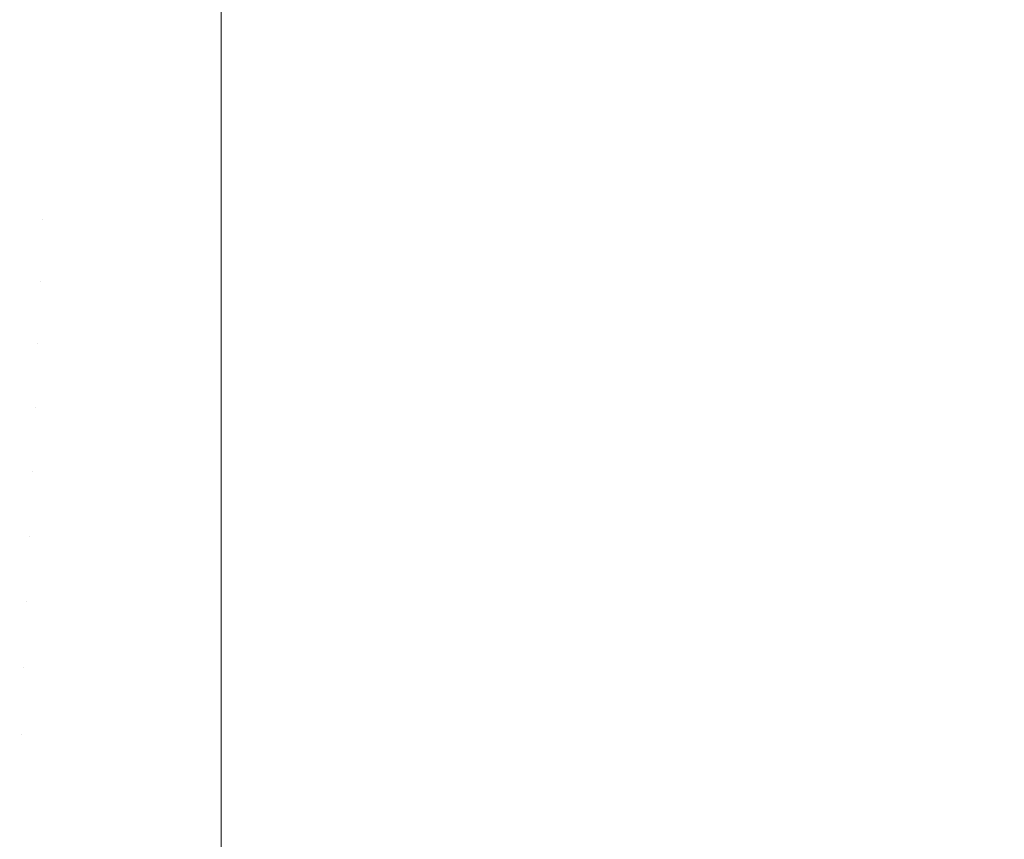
# Model space of a CAD drawing. Header units: centimetres. Extents: x -26 to 27.3, y 37.2 to 39.
# Tile 113 of 256: x -7.8722 to -7.8113, y 37.4024 to 37.4531. Entities that reach past the tile are written whole.
import ezdxf

# ---------------------------------------------------------------- set-up
doc = ezdxf.new("R2010")
doc.units = ezdxf.units.CM
doc.header["$LTSCALE"] = 2.54
doc.layers.add('Lucido design-1', color=7, linetype='Continuous')

# ---------------------------------------------------------------- blocks, each defined once
blk = doc.blocks.new('Gruppo-6-1')
at = {"color": 7, "linetype": 'Continuous', "lineweight": 9}
for points in [[(-25.859734, 38.900112, -349.282667), (-25.859734, 37.300112, -349.282667), (27.240266, 37.300112, -349.282667), (27.240266, 38.900112, -349.282667)], [(-25.859734, 38.900112, -373.24943), (-25.859734, 37.300112, -373.24943), (27.240266, 37.300112, -373.24943), (27.240266, 38.900112, -373.24943)]]:
    blk.add_3dface(points, dxfattribs=at)
for points, invisible_edges in [([(-7.87029, 37.451597, -350.068529), (-7.880828, 37.452269, -350.068529), (-7.880534, 37.455732, -350.066356), (-7.870143, 37.455069, -350.066356)], 15), ([(-7.87029, 37.451597, -374.035292), (-7.880828, 37.452269, -374.035292), (-7.880534, 37.455732, -374.033119), (-7.870143, 37.455069, -374.033119)], 15), ([(-7.859734, 37.453833, -350.066991), (-7.859734, 37.451373, -350.068529), (-7.87029, 37.451597, -350.068529), (-7.870143, 37.455069, -350.066356)], 14), ([(-7.859734, 37.453833, -374.033754), (-7.859734, 37.451373, -374.035292), (-7.87029, 37.451597, -374.035292), (-7.870143, 37.455069, -374.033119)], 14), ([(-7.859734, 37.451373, -350.068529), (-7.859734, 37.453833, -350.066991), (9.240266, 37.453833, -350.066991), (9.240266, 37.451373, -350.068529)], 10), ([(-7.859734, 37.451373, -374.035292), (-7.859734, 37.453833, -374.033754), (9.240266, 37.453833, -374.033754), (9.240266, 37.451373, -374.035292)], 10), ([(-7.870442, 37.448036, -350.070559), (-7.881131, 37.448718, -350.070559), (-7.880828, 37.452269, -350.068529), (-7.87029, 37.451597, -350.068529)], 15), ([(-7.870442, 37.448036, -374.037322), (-7.881131, 37.448718, -374.037322), (-7.880828, 37.452269, -374.035292), (-7.87029, 37.451597, -374.035292)], 15), ([(-7.859734, 37.450102, -350.069252), (-7.859734, 37.447809, -350.070559), (-7.870442, 37.448036, -350.070559), (-7.87029, 37.451597, -350.068529)], 14), ([(-7.859734, 37.450102, -374.036015), (-7.859734, 37.447809, -374.037322), (-7.870442, 37.448036, -374.037322), (-7.87029, 37.451597, -374.035292)], 14), ([(-7.87029, 37.451597, -350.068529), (-7.859734, 37.451373, -350.068529), (-7.859734, 37.450102, -350.069252)], 9), ([(-7.87029, 37.451597, -374.035292), (-7.859734, 37.451373, -374.035292), (-7.859734, 37.450102, -374.036015)], 9), ([(9.240266, 37.451373, -350.068529), (9.240266, 37.450102, -350.069252), (-7.859734, 37.450102, -350.069252), (-7.859734, 37.451373, -350.068529)], 10), ([(9.240266, 37.451373, -374.035292), (9.240266, 37.450102, -374.036015), (-7.859734, 37.450102, -374.036015), (-7.859734, 37.451373, -374.035292)], 10), ([(-7.859734, 37.447809, -350.070559), (-7.859734, 37.450102, -350.069252), (9.240266, 37.450102, -350.069252), (9.240266, 37.447809, -350.070559)], 10), ([(-7.859734, 37.447809, -374.037322), (-7.859734, 37.450102, -374.036015), (9.240266, 37.450102, -374.036015), (9.240266, 37.447809, -374.037322)], 10), ([(-7.870597, 37.444392, -350.072442), (-7.88144, 37.445083, -350.072442), (-7.881131, 37.448718, -350.070559), (-7.870442, 37.448036, -350.070559)], 15), ([(-7.870597, 37.444392, -374.039205), (-7.88144, 37.445083, -374.039205), (-7.881131, 37.448718, -374.037322), (-7.870442, 37.448036, -374.037322)], 15), ([(-7.859734, 37.446277, -350.07135), (-7.859734, 37.444161, -350.072442), (-7.870597, 37.444392, -350.072442), (-7.870442, 37.448036, -350.070559)], 14), ([(-7.859734, 37.446277, -374.038113), (-7.859734, 37.444161, -374.039205), (-7.870597, 37.444392, -374.039205), (-7.870442, 37.448036, -374.037322)], 14), ([(-7.870442, 37.448036, -350.070559), (-7.859734, 37.447809, -350.070559), (-7.859734, 37.446277, -350.07135)], 9), ([(-7.870442, 37.448036, -374.037322), (-7.859734, 37.447809, -374.037322), (-7.859734, 37.446277, -374.038113)], 9), ([(9.240266, 37.447809, -350.070559), (9.240266, 37.446277, -350.07135), (-7.859734, 37.446277, -350.07135), (-7.859734, 37.447809, -350.070559)], 10), ([(9.240266, 37.447809, -374.037322), (9.240266, 37.446277, -374.038113), (-7.859734, 37.446277, -374.038113), (-7.859734, 37.447809, -374.037322)], 10), ([(-7.859734, 37.444161, -350.072442), (-7.859734, 37.446277, -350.07135), (9.240266, 37.446277, -350.07135), (9.240266, 37.444161, -350.072442)], 10), ([(-7.859734, 37.444161, -374.039205), (-7.859734, 37.446277, -374.038113), (9.240266, 37.446277, -374.038113), (9.240266, 37.444161, -374.039205)], 10), ([(-7.870755, 37.44067, -350.074176), (-7.881756, 37.441371, -350.074176), (-7.88144, 37.445083, -350.072442), (-7.870597, 37.444392, -350.072442)], 15), ([(-7.870755, 37.44067, -374.040939), (-7.881756, 37.441371, -374.040939), (-7.88144, 37.445083, -374.039205), (-7.870597, 37.444392, -374.039205)], 15), ([(-7.870755, 37.44067, -350.074176), (-7.870597, 37.444392, -350.072442), (-7.859734, 37.444161, -350.072442), (-7.859734, 37.442365, -350.073278)], 11), ([(-7.870755, 37.44067, -374.040939), (-7.870597, 37.444392, -374.039205), (-7.859734, 37.444161, -374.039205), (-7.859734, 37.442365, -374.040041)], 11), ([(9.240266, 37.444161, -350.072442), (9.240266, 37.442365, -350.073278), (-7.859734, 37.442365, -350.073278), (-7.859734, 37.444161, -350.072442)], 10), ([(9.240266, 37.444161, -374.039205), (9.240266, 37.442365, -374.040041), (-7.859734, 37.442365, -374.040041), (-7.859734, 37.444161, -374.039205)], 10), ([(-7.859734, 37.442365, -350.073278), (-7.859734, 37.440436, -350.074176), (-7.870755, 37.44067, -350.074176)], 10), ([(-7.859734, 37.442365, -374.040041), (-7.859734, 37.440436, -374.040939), (-7.870755, 37.44067, -374.040939)], 10), ([(-7.859734, 37.440436, -350.074176), (-7.859734, 37.442365, -350.073278), (9.240266, 37.442365, -350.073278), (9.240266, 37.440436, -350.074176)], 10), ([(-7.859734, 37.440436, -374.040939), (-7.859734, 37.442365, -374.040041), (9.240266, 37.442365, -374.040041), (9.240266, 37.440436, -374.040939)], 10), ([(-7.870916, 37.436876, -350.075757), (-7.882078, 37.437588, -350.075757), (-7.881756, 37.441371, -350.074176), (-7.870755, 37.44067, -350.074176)], 15), ([(-7.870916, 37.436876, -374.04252), (-7.882078, 37.437588, -374.04252), (-7.881756, 37.441371, -374.040939), (-7.870755, 37.44067, -374.040939)], 15), ([(-7.870916, 37.436876, -350.075757), (-7.870755, 37.44067, -350.074176), (-7.859734, 37.440436, -350.074176), (-7.859734, 37.438372, -350.075035)], 11), ([(-7.870916, 37.436876, -374.04252), (-7.870755, 37.44067, -374.040939), (-7.859734, 37.440436, -374.040939), (-7.859734, 37.438372, -374.041798)], 11), ([(9.240266, 37.440436, -350.074176), (9.240266, 37.438372, -350.075035), (-7.859734, 37.438372, -350.075035), (-7.859734, 37.440436, -350.074176)], 10), ([(9.240266, 37.440436, -374.040939), (9.240266, 37.438372, -374.041798), (-7.859734, 37.438372, -374.041798), (-7.859734, 37.440436, -374.040939)], 10), ([(-7.859734, 37.438372, -350.075035), (-7.859734, 37.436639, -350.075757), (-7.870916, 37.436876, -350.075757)], 10), ([(-7.859734, 37.438372, -374.041798), (-7.859734, 37.436639, -374.04252), (-7.870916, 37.436876, -374.04252)], 10), ([(-7.859734, 37.436639, -350.075757), (-7.859734, 37.438372, -350.075035), (9.240266, 37.438372, -350.075035), (9.240266, 37.436639, -350.075757)], 10), ([(-7.859734, 37.436639, -374.04252), (-7.859734, 37.438372, -374.041798), (9.240266, 37.438372, -374.041798), (9.240266, 37.436639, -374.04252)], 10), ([(-7.87108, 37.433018, -350.077181), (-7.882405, 37.43374, -350.077181), (-7.882078, 37.437588, -350.075757), (-7.870916, 37.436876, -350.075757)], 15), ([(-7.87108, 37.433018, -374.043944), (-7.882405, 37.43374, -374.043944), (-7.882078, 37.437588, -374.04252), (-7.870916, 37.436876, -374.04252)], 15), ([(-7.87108, 37.433018, -350.077181), (-7.870916, 37.436876, -350.075757), (-7.859734, 37.436639, -350.075757), (-7.859734, 37.434307, -350.076617)], 11), ([(-7.87108, 37.433018, -374.043944), (-7.870916, 37.436876, -374.04252), (-7.859734, 37.436639, -374.04252), (-7.859734, 37.434307, -374.04338)], 11), ([(9.240266, 37.436639, -350.075757), (9.240266, 37.434307, -350.076617), (-7.859734, 37.434307, -350.076617), (-7.859734, 37.436639, -350.075757)], 10), ([(9.240266, 37.436639, -374.04252), (9.240266, 37.434307, -374.04338), (-7.859734, 37.434307, -374.04338), (-7.859734, 37.436639, -374.04252)], 10), ([(-7.859734, 37.434307, -350.076617), (-7.859734, 37.432777, -350.077181), (-7.87108, 37.433018, -350.077181)], 10), ([(-7.859734, 37.434307, -374.04338), (-7.859734, 37.432777, -374.043944), (-7.87108, 37.433018, -374.043944)], 10), ([(-7.859734, 37.432777, -350.077181), (-7.859734, 37.434307, -350.076617), (9.240266, 37.434307, -350.076617), (9.240266, 37.432777, -350.077181)], 10), ([(-7.859734, 37.432777, -374.043944), (-7.859734, 37.434307, -374.04338), (9.240266, 37.434307, -374.04338), (9.240266, 37.432777, -374.043944)], 10), ([(-7.871246, 37.429101, -350.078446), (-7.882738, 37.429834, -350.078446), (-7.882405, 37.43374, -350.077181), (-7.87108, 37.433018, -350.077181)], 15), ([(-7.871246, 37.429101, -374.045209), (-7.882738, 37.429834, -374.045209), (-7.882405, 37.43374, -374.043944), (-7.87108, 37.433018, -374.043944)], 15), ([(-7.871246, 37.429101, -350.078446), (-7.87108, 37.433018, -350.077181), (-7.859734, 37.432777, -350.077181), (-7.859734, 37.430177, -350.07802)], 11), ([(-7.871246, 37.429101, -374.045209), (-7.87108, 37.433018, -374.043944), (-7.859734, 37.432777, -374.043944), (-7.859734, 37.430177, -374.044783)], 11), ([(9.240266, 37.432777, -350.077181), (9.240266, 37.430177, -350.07802), (-7.859734, 37.430177, -350.07802), (-7.859734, 37.432777, -350.077181)], 10), ([(9.240266, 37.432777, -374.043944), (9.240266, 37.430177, -374.044783), (-7.859734, 37.430177, -374.044783), (-7.859734, 37.432777, -374.043944)], 10), ([(-7.859734, 37.430177, -350.07802), (-7.859734, 37.428857, -350.078446), (-7.871246, 37.429101, -350.078446)], 10), ([(-7.859734, 37.430177, -374.044783), (-7.859734, 37.428857, -374.045209), (-7.871246, 37.429101, -374.045209)], 10), ([(-7.859734, 37.428857, -350.078446), (-7.859734, 37.430177, -350.07802), (9.240266, 37.430177, -350.07802), (9.240266, 37.428857, -350.078446)], 10), ([(-7.859734, 37.428857, -374.045209), (-7.859734, 37.430177, -374.044783), (9.240266, 37.430177, -374.044783), (9.240266, 37.428857, -374.045209)], 10), ([(-7.871415, 37.425132, -350.07955), (-7.883075, 37.425875, -350.07955), (-7.882738, 37.429834, -350.078446), (-7.871246, 37.429101, -350.078446)], 15), ([(-7.871415, 37.425132, -374.046313), (-7.883075, 37.425875, -374.046313), (-7.882738, 37.429834, -374.045209), (-7.871246, 37.429101, -374.045209)], 15), ([(-7.871415, 37.425132, -350.07955), (-7.871246, 37.429101, -350.078446), (-7.859734, 37.428857, -350.078446), (-7.859734, 37.425989, -350.079243)], 11), ([(-7.871415, 37.425132, -374.046313), (-7.871246, 37.429101, -374.045209), (-7.859734, 37.428857, -374.045209), (-7.859734, 37.425989, -374.046006)], 11), ([(9.240266, 37.428857, -350.078446), (9.240266, 37.425989, -350.079243), (-7.859734, 37.425989, -350.079243), (-7.859734, 37.428857, -350.078446)], 10), ([(9.240266, 37.428857, -374.045209), (9.240266, 37.425989, -374.046006), (-7.859734, 37.425989, -374.046006), (-7.859734, 37.428857, -374.045209)], 10), ([(-7.871585, 37.421117, -350.080489), (-7.883415, 37.421871, -350.080489), (-7.883075, 37.425875, -350.07955), (-7.871415, 37.425132, -350.07955)], 15), ([(-7.871585, 37.421117, -374.047253), (-7.883415, 37.421871, -374.047253), (-7.883075, 37.425875, -374.046313), (-7.871415, 37.425132, -374.046313)], 15), ([(-7.859734, 37.425989, -350.079243), (-7.859734, 37.424884, -350.07955), (-7.871415, 37.425132, -350.07955)], 10), ([(-7.859734, 37.425989, -374.046006), (-7.859734, 37.424884, -374.046313), (-7.871415, 37.425132, -374.046313)], 10), ([(-7.859734, 37.424884, -350.07955), (-7.859734, 37.425989, -350.079243), (9.240266, 37.425989, -350.079243), (9.240266, 37.424884, -350.07955)], 10), ([(-7.859734, 37.424884, -374.046313), (-7.859734, 37.425989, -374.046006), (9.240266, 37.425989, -374.046006), (9.240266, 37.424884, -374.046313)], 10), ([(-7.871585, 37.421117, -350.080489), (-7.871415, 37.425132, -350.07955), (-7.859734, 37.424884, -350.07955), (-7.859734, 37.421753, -350.080282)], 11), ([(-7.871585, 37.421117, -374.047253), (-7.871415, 37.425132, -374.046313), (-7.859734, 37.424884, -374.046313), (-7.859734, 37.421753, -374.047045)], 11), ([(9.240266, 37.424884, -350.07955), (9.240266, 37.421753, -350.080282), (-7.859734, 37.421753, -350.080282), (-7.859734, 37.424884, -350.07955)], 10), ([(9.240266, 37.424884, -374.046313), (9.240266, 37.421753, -374.047045), (-7.859734, 37.421753, -374.047045), (-7.859734, 37.424884, -374.046313)], 10), ([(-7.871757, 37.417063, -350.081263), (-7.88376, 37.417829, -350.081263), (-7.883415, 37.421871, -350.080489), (-7.871585, 37.421117, -350.080489)], 15), ([(-7.871757, 37.417063, -374.048026), (-7.88376, 37.417829, -374.048026), (-7.883415, 37.421871, -374.047253), (-7.871585, 37.421117, -374.047253)], 15), ([(-7.859734, 37.421753, -350.080282), (-7.859734, 37.420865, -350.080489), (-7.871585, 37.421117, -350.080489)], 10), ([(-7.859734, 37.421753, -374.047045), (-7.859734, 37.420865, -374.047253), (-7.871585, 37.421117, -374.047253)], 10), ([(-7.859734, 37.420865, -350.080489), (-7.859734, 37.421753, -350.080282), (9.240266, 37.421753, -350.080282), (9.240266, 37.420865, -350.080489)], 10), ([(-7.859734, 37.420865, -374.047253), (-7.859734, 37.421753, -374.047045), (9.240266, 37.421753, -374.047045), (9.240266, 37.420865, -374.047253)], 10), ([(-7.871757, 37.417063, -350.081263), (-7.871585, 37.421117, -350.080489), (-7.859734, 37.420865, -350.080489), (-7.859734, 37.417475, -350.081136)], 11), ([(-7.871757, 37.417063, -374.048026), (-7.871585, 37.421117, -374.047253), (-7.859734, 37.420865, -374.047253), (-7.859734, 37.417475, -374.047899)], 11), ([(9.240266, 37.420865, -350.080489), (9.240266, 37.417475, -350.081136), (-7.859734, 37.417475, -350.081136), (-7.859734, 37.420865, -350.080489)], 10), ([(9.240266, 37.420865, -374.047253), (9.240266, 37.417475, -374.047899), (-7.859734, 37.417475, -374.047899), (-7.859734, 37.420865, -374.047253)], 10), ([(-7.871931, 37.412978, -350.081869), (-7.884106, 37.413754, -350.081869), (-7.88376, 37.417829, -350.081263), (-7.871757, 37.417063, -350.081263)], 15), ([(-7.871931, 37.412978, -374.048632), (-7.884106, 37.413754, -374.048632), (-7.88376, 37.417829, -374.048026), (-7.871757, 37.417063, -374.048026)], 15), ([(-7.859734, 37.417475, -350.081136), (-7.859734, 37.416808, -350.081263), (-7.871757, 37.417063, -350.081263)], 10), ([(-7.859734, 37.417475, -374.047899), (-7.859734, 37.416808, -374.048026), (-7.871757, 37.417063, -374.048026)], 10), ([(-7.859734, 37.416808, -350.081263), (-7.859734, 37.417475, -350.081136), (9.240266, 37.417475, -350.081136), (9.240266, 37.416808, -350.081263)], 10), ([(-7.859734, 37.416808, -374.048026), (-7.859734, 37.417475, -374.047899), (9.240266, 37.417475, -374.047899), (9.240266, 37.416808, -374.048026)], 10), ([(-7.871931, 37.412978, -350.081869), (-7.871757, 37.417063, -350.081263), (-7.859734, 37.416808, -350.081263), (-7.859734, 37.413163, -350.081803)], 11), ([(-7.871931, 37.412978, -374.048632), (-7.871757, 37.417063, -374.048026), (-7.859734, 37.416808, -374.048026), (-7.859734, 37.413163, -374.048566)], 11), ([(9.240266, 37.416808, -350.081263), (9.240266, 37.413163, -350.081803), (-7.859734, 37.413163, -350.081803), (-7.859734, 37.416808, -350.081263)], 10), ([(9.240266, 37.416808, -374.048026), (9.240266, 37.413163, -374.048566), (-7.859734, 37.413163, -374.048566), (-7.859734, 37.416808, -374.048026)], 10), ([(-7.872106, 37.408867, -350.082305), (-7.884455, 37.409655, -350.082305), (-7.884106, 37.413754, -350.081869), (-7.871931, 37.412978, -350.081869)], 15), ([(-7.872106, 37.408867, -374.049068), (-7.884455, 37.409655, -374.049068), (-7.884106, 37.413754, -374.048632), (-7.871931, 37.412978, -374.048632)], 15), ([(-7.872106, 37.408867, -350.082305), (-7.871931, 37.412978, -350.081869), (-7.859734, 37.412719, -350.081869), (-7.859734, 37.408827, -350.082282)], 11), ([(-7.872106, 37.408867, -374.049068), (-7.871931, 37.412978, -374.048632), (-7.859734, 37.412719, -374.048632), (-7.859734, 37.408827, -374.049045)], 11), ([(-7.859734, 37.413163, -350.081803), (-7.859734, 37.412719, -350.081869), (-7.871931, 37.412978, -350.081869)], 10), ([(-7.859734, 37.413163, -374.048566), (-7.859734, 37.412719, -374.048632), (-7.871931, 37.412978, -374.048632)], 10), ([(-7.859734, 37.412719, -350.081869), (-7.859734, 37.413163, -350.081803), (9.240266, 37.413163, -350.081803), (9.240266, 37.412719, -350.081869)], 10), ([(-7.859734, 37.412719, -374.048632), (-7.859734, 37.413163, -374.048566), (9.240266, 37.413163, -374.048566), (9.240266, 37.412719, -374.048632)], 10), ([(9.240266, 37.412719, -350.081869), (9.240266, 37.408827, -350.082282), (-7.859734, 37.408827, -350.082282), (-7.859734, 37.412719, -350.081869)], 10), ([(9.240266, 37.412719, -374.048632), (9.240266, 37.408827, -374.049045), (-7.859734, 37.408827, -374.049045), (-7.859734, 37.412719, -374.048632)], 10), ([(-7.872281, 37.404738, -350.082572), (-7.884806, 37.405537, -350.082572), (-7.884455, 37.409655, -350.082305), (-7.872106, 37.408867, -350.082305)], 15), ([(-7.872281, 37.404738, -374.049335), (-7.884806, 37.405537, -374.049335), (-7.884455, 37.409655, -374.049068), (-7.872106, 37.408867, -374.049068)], 15), ([(-7.859734, 37.404472, -350.082572), (-7.872281, 37.404738, -350.082572), (-7.872106, 37.408867, -350.082305), (-7.859734, 37.408604, -350.082305)], 7), ([(-7.859734, 37.404472, -374.049335), (-7.872281, 37.404738, -374.049335), (-7.872106, 37.408867, -374.049068), (-7.859734, 37.408604, -374.049068)], 7), ([(-7.859734, 37.408827, -350.082282), (-7.859734, 37.408604, -350.082305), (-7.872106, 37.408867, -350.082305)], 10), ([(-7.859734, 37.408827, -374.049045), (-7.859734, 37.408604, -374.049068), (-7.872106, 37.408867, -374.049068)], 10), ([(-7.859734, 37.408604, -350.082305), (-7.859734, 37.408827, -350.082282), (9.240266, 37.408827, -350.082282), (9.240266, 37.408604, -350.082305)], 10), ([(-7.859734, 37.408604, -374.049068), (-7.859734, 37.408827, -374.049045), (9.240266, 37.408827, -374.049045), (9.240266, 37.408604, -374.049068)], 10), ([(9.240266, 37.408604, -350.082305), (9.240266, 37.404474, -350.082571), (-7.859734, 37.404474, -350.082571), (-7.859734, 37.408604, -350.082305)], 10), ([(9.240266, 37.408604, -374.049068), (9.240266, 37.404474, -374.049335), (-7.859734, 37.404474, -374.049335), (-7.859734, 37.408604, -374.049068)], 10), ([(-7.859734, 37.400112, -350.082667), (-7.872466, 37.400382, -350.082667), (-7.872281, 37.404738, -350.082572), (-7.859734, 37.404472, -350.082572)], 6), ([(-7.859734, 37.400112, -374.04943), (-7.872466, 37.400382, -374.04943), (-7.872281, 37.404738, -374.049335), (-7.859734, 37.404472, -374.049335)], 6), ([(-7.859734, 37.404474, -350.082571), (9.240266, 37.404474, -350.082571), (9.240266, 37.400112, -350.082667), (-7.859734, 37.400112, -350.082667)], 1), ([(-7.859734, 37.404474, -374.049335), (9.240266, 37.404474, -374.049335), (9.240266, 37.400112, -374.04943), (-7.859734, 37.400112, -374.04943)], 1)]:
    blk.add_3dface(points, dxfattribs=dict(at, invisible_edges=invisible_edges))

msp = doc.modelspace()

# ---------------------------------------------------------------- block references
at = {"layer": 'Lucido design-1', "color": 7}
msp.add_blockref('Gruppo-6-1', (0, 0), dxfattribs=at)

doc.saveas('drawing.dxf')
